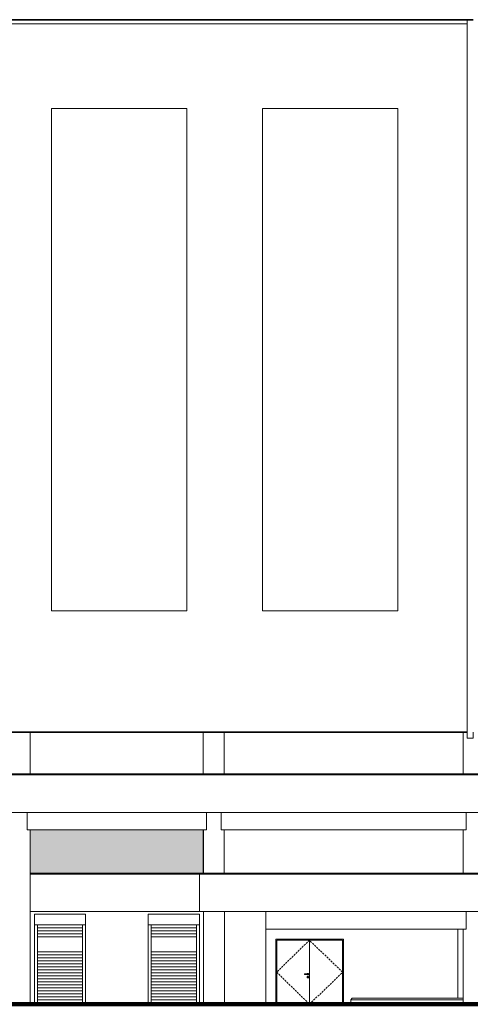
# Model space of a CAD drawing. Header units: millimetres. Extents: x 98865 to 469195, y -12752 to 43452.
# Tile 6 of 98: x 150472 to 165457, y -9900 to 22830. Entities that reach past the tile are written whole.
import ezdxf

# ---------------------------------------------------------------- set-up
doc = ezdxf.new("R2010")
doc.units = ezdxf.units.MM
doc.header["$LTSCALE"] = 0.05
doc.linetypes.add('DASHED', pattern=[19.05, 12.7, -6.35])
doc.layers.get('0').update_dxf_attribs({"lineweight": 0})
doc.layers.add('013 Door & Window', color=7, linetype='Continuous', lineweight=9)

msp = doc.modelspace()

# ---------------------------------------------------------------- hatches: boundary and pattern name
at = {"lineweight": 0}
msp.add_hatch(color=251, dxfattribs=at).paths.add_polyline_path([(156582.5, -4099.9), (150829.9, -4099.9), (150829.9, -5540), (156582.5, -5540)])

# ---------------------------------------------------------------- linework, layer by layer
at = {"lineweight": 35}
msp.add_line((165556.7, 22829.9), (126356.3, 22829.9), dxfattribs=at)
at = {"lineweight": 0}
for p, q in [((126356.3, 22689.4), (165356.7, 22689.4)), ((150821.8, -849.7), (150821.8, -2239.9)), ((156574.3, -849.7), (156574.3, -2239.9)), ((157274.3, -849.7), (157274.3, -2239.9)), ((165214.3, -849.7), (165214.3, -2239.9)), ((158661.3, -6820), (158661.3, -9899.8)), ((158987.2, -7739.8), (158987.2, -9899.8)), ((158987.2, -7739.8), (161236.6, -7739.8)), ((159017.4, -7769.8), (159017.4, -9899.8)), ((159017.4, -7769.8), (161206.6, -7769.8)), ((160107.4, -7769.8), (160107.4, -9899.8)), ((161206.6, -7769.8), (161206.6, -9899.8)), ((161236.6, -7739.8), (161236.6, -9899.8)), ((161479.8, -9748.1), (161529.6, -9699.8)), ((161479.8, -9748.1), (165214.2, -9748.1)), ((161479.8, -9896.8), (161479.8, -9748.1)), ((161529.6, -9699.8), (165214.2, -9699.8))]:
    msp.add_line(p, q, dxfattribs=at)
at = {"color": 7, "lineweight": 0}
for p, q in [((150716.7, -4099.8), (156679.4, -4099.8)), ((150716.7, -4099.9), (151855.4, -4099.9)), ((150821.8, -4099.8), (150821.8, -5540)), ((150821.8, -4099.8), (150821.8, -9899.9)), ((150821.8, -4099.9), (150821.8, -5540)), ((156574.3, -4099.8), (156574.3, -5540)), ((156582.5, -4099.9), (156582.5, -5540)), ((157169.2, -4099.8), (165319.3, -4099.8)), ((157274.3, -4099.8), (157274.3, -5540)), ((165214.2, -4099.8), (165214.2, -5540)), ((165214.2, -4099.8), (165214.2, -5540)), ((156447.9, -6820), (156447.9, -5540)), ((156582.5, -6820), (156582.5, -9899.9)), ((157282.5, -6820), (157282.5, -9899.9)), ((158661.3, -7399.8), (165319.3, -7399.8)), ((165041.2, -7399.8), (165041.2, -9699.8)), ((165214.2, -7399.8), (165214.2, -9899.8))]:
    msp.add_line(p, q, dxfattribs=at)
at = {"lineweight": 100}
msp.add_line((124014.4, -9899.9), (467117.4, -9899.9), dxfattribs=at)
at = {"lineweight": 35}
for points in [[(165356.7, -849.9), (126356.3, -849.9), (126356.3, 22829.9)], [(126356.3, -849.9), (165356.7, -849.9)]]:
    msp.add_lwpolyline(points, dxfattribs=at)
for points in [[(165356.7, 22829.9), (165356.7, -849.9)], [(165356.7, -849.9), (165356.7, -1049.9), (165556.7, -1049.9), (165556.7, -849.9)]]:
    msp.add_lwpolyline(points)
at = {"lineweight": 0}
for points in [[(151526.8, 3175.3), (156026.8, 3175.3), (156026.8, 19880), (151526.8, 19880)], [(158541.3, 19880), (163041.6, 19880), (163041.6, 3175.3), (158541.3, 3175.3)]]:
    msp.add_lwpolyline(points, close=True, dxfattribs=at)
at = {"color": 7, "lineweight": 0}
for points in [[(150821.8, -849.9), (150821.8, -2239.9)], [(126573.3, -2239.9), (436414.4, -2239.9)], [(126573.3, -2269.9), (436414.4, -2269.9)], [(126623.3, -3519.9), (436364.4, -3519.9)], [(150716.7, -4099.9), (150716.7, -3519.9)], [(150716.7, -4099.8), (150716.7, -3519.9)], [(156679.4, -4099.8), (156679.4, -3519.9)], [(157169.2, -4099.8), (157169.2, -3519.9)], [(165319.3, -4099.8), (165319.3, -3519.9)], [(165319.3, -4099.8), (165319.3, -3519.9)], [(156447.9, -5540), (436414.4, -5540)], [(156447.9, -5570), (436414.4, -5570)], [(156447.9, -6820), (436364.4, -6820)], [(165319.3, -7399.8), (165319.3, -6820)], [(165319.3, -7399.8), (165319.3, -6820)]]:
    msp.add_lwpolyline(points, dxfattribs=at)
at = {"color": 253, "lineweight": 0}
for points in [[(150821.8, -5540), (156447.9, -5540)], [(150829.9, -5570), (156447.9, -5570)], [(150829.9, -6820), (156447.9, -6820)]]:
    msp.add_lwpolyline(points, dxfattribs=at)
at = {"color": 8, "linetype": 'DASHED', "lineweight": 0, "ltscale": 100}
msp.add_lwpolyline([(160107.4, -7769.8), (159017.4, -8834.8), (160107.4, -9899.8), (161206.6, -8834.8)], close=True, dxfattribs=at)
at = {"layer": '013 Door & Window', "color": 8}
for p, q in [((152664.8, -6899.9, -11646.3), (150964.7, -6899.9, -11646.3)), ((150964.7, -6899.9, -11646.3), (150964.7, -9899.9, 9.7)), ((152664.8, -6899.9, -11646.3), (152664.8, -9899.9, 9.7)), ((156447.9, -6899.9, -11646.3), (154748, -6899.9, -11646.3)), ((154748, -6899.9, -11646.3), (154748, -9899.9, 9.7)), ((156447.9, -6899.9, -11646.3), (156447.9, -9899.9, 9.7)), ((152664.8, -7253.9, -10270.9), (150964.7, -7253.9, -10270.9)), ((151064.7, -7253.9, -10270.9), (151064.7, -9899.9, 9.7)), ((152564.8, -7353.9, -10270.9), (151064.7, -7353.9, -10270.9)), ((152564.8, -7453.9, -10270.9), (151064.7, -7453.9, -10270.9)), ((152564.8, -7253.9, -10270.9), (152564.8, -9899.9, 9.7)), ((156447.9, -7253.9, -10270.9), (154748, -7253.9, -10270.9)), ((154848, -7253.9, -10270.9), (154848, -9899.9, 9.7)), ((156347.9, -7353.9, -10270.9), (154848, -7353.9, -10270.9)), ((156347.9, -7453.9, -10270.9), (154848, -7453.9, -10270.9)), ((156347.9, -7253.9, -10270.9), (156347.9, -9899.9, 9.7)), ((152564.8, -7553.9, -10270.9), (151064.7, -7553.9, -10270.9)), ((152564.8, -7653.9, -10270.9), (151064.7, -7653.9, -10270.9)), ((156347.9, -7553.9, -10270.9), (154848, -7553.9, -10270.9)), ((156347.9, -7653.9, -10270.9), (154848, -7653.9, -10270.9)), ((152564.8, -8153.9, -10270.9), (151064.7, -8153.9, -10270.9)), ((152564.8, -8153.9, -10270.9), (151064.7, -8153.9, -10270.9)), ((156347.9, -8153.9, -10270.9), (154848, -8153.9, -10270.9)), ((156347.9, -8153.9, -10270.9), (154848, -8153.9, -10270.9)), ((152564.8, -8253.9, -10270.9), (151064.7, -8253.9, -10270.9)), ((152564.8, -8353.9, -10270.9), (151064.7, -8353.9, -10270.9)), ((152564.8, -8453.9, -10270.9), (151064.7, -8453.9, -10270.9)), ((156347.9, -8253.9, -10270.9), (154848, -8253.9, -10270.9)), ((156347.9, -8353.9, -10270.9), (154848, -8353.9, -10270.9)), ((156347.9, -8453.9, -10270.9), (154848, -8453.9, -10270.9)), ((152564.8, -8553.9, -10270.9), (151064.7, -8553.9, -10270.9)), ((152564.8, -8553.9, -10270.9), (151064.7, -8553.9, -10270.9)), ((152564.8, -8653.9, -10270.9), (151064.7, -8653.9, -10270.9)), ((152564.8, -8753.9, -10270.9), (151064.7, -8753.9, -10270.9)), ((156347.9, -8553.9, -10270.9), (154848, -8553.9, -10270.9)), ((156347.9, -8553.9, -10270.9), (154848, -8553.9, -10270.9)), ((156347.9, -8653.9, -10270.9), (154848, -8653.9, -10270.9)), ((156347.9, -8753.9, -10270.9), (154848, -8753.9, -10270.9)), ((152564.8, -8853.9, -10270.9), (151064.7, -8853.9, -10270.9)), ((152564.8, -8953.9, -10270.9), (151064.7, -8953.9, -10270.9)), ((152564.8, -8953.9, -10270.9), (151064.7, -8953.9, -10270.9)), ((152564.8, -9053.9, -10270.9), (151064.7, -9053.9, -10270.9)), ((152564.8, -9153.9, -10270.9), (151064.7, -9153.9, -10270.9)), ((156347.9, -8853.9, -10270.9), (154848, -8853.9, -10270.9)), ((156347.9, -8953.9, -10270.9), (154848, -8953.9, -10270.9)), ((156347.9, -8953.9, -10270.9), (154848, -8953.9, -10270.9)), ((156347.9, -9053.9, -10270.9), (154848, -9053.9, -10270.9)), ((156347.9, -9153.9, -10270.9), (154848, -9153.9, -10270.9)), ((152564.8, -9253.9, -10270.9), (151064.7, -9253.9, -10270.9)), ((152564.8, -9353.9, -10270.9), (151064.7, -9353.9, -10270.9)), ((152564.8, -9353.9, -10270.9), (151064.7, -9353.9, -10270.9)), ((152564.8, -9453.9, -10270.9), (151064.7, -9453.9, -10270.9)), ((156347.9, -9253.9, -10270.9), (154848, -9253.9, -10270.9)), ((156347.9, -9353.9, -10270.9), (154848, -9353.9, -10270.9)), ((156347.9, -9353.9, -10270.9), (154848, -9353.9, -10270.9)), ((156347.9, -9453.9, -10270.9), (154848, -9453.9, -10270.9)), ((152564.8, -9553.9, -10270.9), (151064.7, -9553.9, -10270.9)), ((152564.8, -9653.9, -10270.9), (151064.7, -9653.9, -10270.9)), ((152564.8, -9753.9, -10270.9), (151064.7, -9753.9, -10270.9)), ((156347.9, -9553.9, -10270.9), (154848, -9553.9, -10270.9)), ((156347.9, -9653.9, -10270.9), (154848, -9653.9, -10270.9)), ((156347.9, -9753.9, -10270.9), (154848, -9753.9, -10270.9))]:
    msp.add_line(p, q, dxfattribs=at)
at = {"layer": '013 Door & Window', "color": 7, "lineweight": 0}
for p, q in [((159938, -8896.4, -950.9), (159937.4, -8899.8, -950.9)), ((159937.4, -8899.8, -950.9), (159938, -8903.3, -950.9)), ((159939.7, -8893.4, -950.9), (159938, -8896.4, -950.9)), ((159938, -8903.3, -950.9), (159939.7, -8906.3, -950.9)), ((159942.4, -8891.2, -950.9), (159939.7, -8893.4, -950.9)), ((159939.7, -8906.3, -950.9), (159942.4, -8908.5, -950.9)), ((159940.5, -8899.8, -950.9), (159941, -8896.4, -950.9)), ((159941, -8896.4, -950.9), (159940.5, -8899.8, -950.9)), ((159941, -8903.3, -950.9), (159940.5, -8899.8, -950.9)), ((159940.5, -8899.8, -950.9), (159941, -8903.3, -950.9)), ((159941, -8896.4, -950.9), (159942.5, -8893.4, -950.9)), ((159942.5, -8893.4, -950.9), (159941, -8896.4, -950.9)), ((159942.5, -8906.3, -950.9), (159941, -8903.3, -950.9)), ((159941, -8903.3, -950.9), (159942.5, -8906.3, -950.9)), ((159945.7, -8890, -950.9), (159942.4, -8891.2, -950.9)), ((159942.4, -8908.5, -950.9), (159945.7, -8909.7, -950.9)), ((159942.5, -8893.4, -950.9), (159944.9, -8891.2, -950.9)), ((159944.9, -8891.2, -950.9), (159942.5, -8893.4, -950.9)), ((159944.9, -8908.5, -950.9), (159942.5, -8906.3, -950.9)), ((159942.5, -8906.3, -950.9), (159944.9, -8908.5, -950.9)), ((159944.9, -8891.2, -950.9), (159947.9, -8890, -950.9)), ((159947.9, -8890, -950.9), (159944.9, -8891.2, -950.9)), ((159947.9, -8909.7, -950.9), (159944.9, -8908.5, -950.9)), ((159944.9, -8908.5, -950.9), (159947.9, -8909.7, -950.9)), ((159947.9, -8890, -950.9), (159945.7, -8890, -950.9)), ((159945.7, -8909.7, -950.9), (159947.9, -8909.7, -950.9)), ((159954, -8890, -950.9), (159947.9, -8890, -950.9)), ((159947.9, -8909.7, -950.9), (159954, -8909.7, -950.9)), ((159949.7, -8899.8, -950.9), (159950, -8896.4, -950.9)), ((159950, -8896.4, -950.9), (159949.7, -8899.8, -950.9)), ((159950, -8903.3, -950.9), (159949.7, -8899.8, -950.9)), ((159949.7, -8899.8, -950.9), (159950, -8903.3, -950.9)), ((159950, -8896.4, -950.9), (159950.9, -8893.4, -950.9)), ((159950.9, -8893.4, -950.9), (159950, -8896.4, -950.9)), ((159950.9, -8906.3, -950.9), (159950, -8903.3, -950.9)), ((159950, -8903.3, -950.9), (159950.9, -8906.3, -950.9)), ((159950.9, -8893.4, -950.9), (159952.3, -8891.2, -950.9)), ((159952.3, -8891.2, -950.9), (159950.9, -8893.4, -950.9)), ((159952.3, -8908.5, -950.9), (159950.9, -8906.3, -950.9)), ((159950.9, -8906.3, -950.9), (159952.3, -8908.5, -950.9)), ((159952.3, -8891.2, -950.9), (159954, -8890, -950.9)), ((159954, -8890, -950.9), (159952.3, -8891.2, -950.9)), ((159954, -8909.7, -950.9), (159952.3, -8908.5, -950.9)), ((159952.3, -8908.5, -950.9), (159954, -8909.7, -950.9)), ((159962.2, -8890, -950.9), (159954, -8890, -950.9)), ((159954, -8909.7, -950.9), (159962.2, -8909.7, -950.9)), ((159961.1, -8899.8, -950.9), (159961.2, -8896.4, -950.9)), ((159961.2, -8896.4, -950.9), (159961.1, -8899.8, -950.9)), ((159961.2, -8903.3, -950.9), (159961.1, -8899.8, -950.9)), ((159961.1, -8899.8, -950.9), (159961.2, -8903.3, -950.9)), ((159961.2, -8896.4, -950.9), (159961.4, -8893.4, -950.9)), ((159961.4, -8893.4, -950.9), (159961.2, -8896.4, -950.9)), ((159961.4, -8906.3, -950.9), (159961.2, -8903.3, -950.9)), ((159961.2, -8903.3, -950.9), (159961.4, -8906.3, -950.9)), ((159961.4, -8893.4, -950.9), (159961.7, -8891.2, -950.9)), ((159961.7, -8891.2, -950.9), (159961.4, -8893.4, -950.9)), ((159961.7, -8908.5, -950.9), (159961.4, -8906.3, -950.9)), ((159961.4, -8906.3, -950.9), (159961.7, -8908.5, -950.9)), ((159961.7, -8891.2, -950.9), (159962.2, -8890, -950.9)), ((159962.2, -8890, -950.9), (159961.7, -8891.2, -950.9)), ((159962.2, -8909.7, -950.9), (159961.7, -8908.5, -950.9)), ((159961.7, -8908.5, -950.9), (159962.2, -8909.7, -950.9)), ((160042.6, -8890, -950.9), (159962.2, -8890, -950.9)), ((159962.2, -8909.7, -950.9), (160042.6, -8909.7, -950.9)), ((160034, -8986.3, -950.9), (160030.8, -8995.2, -950.9)), ((160030.9, -8995.2, -950.9), (160030.8, -8995.2, -950.9)), ((160030.8, -8995.2, -950.9), (160030.8, -9004.5, -950.9)), ((160030.8, -8995.2, -950.9), (160030.9, -8995.2, -950.9)), ((160030.9, -9004.5, -950.9), (160030.8, -9004.5, -950.9)), ((160030.8, -9004.5, -950.9), (160034, -9013.3, -950.9)), ((160030.8, -9004.5, -950.9), (160030.9, -9004.5, -950.9)), ((160030.9, -8995.2, -950.9), (160034.1, -8986.4, -950.9)), ((160034.1, -8986.4, -950.9), (160030.9, -8995.2, -950.9)), ((160030.9, -9004.5, -950.9), (160030.9, -8995.2, -950.9)), ((160030.9, -8995.2, -950.9), (160030.9, -9004.5, -950.9)), ((160034.1, -9013.3, -950.9), (160030.9, -9004.5, -950.9)), ((160030.9, -9004.5, -950.9), (160034.1, -9013.3, -950.9)), ((160034, -8886.3, -950.9), (160032.7, -8890, -950.9)), ((160032.7, -8890, -950.9), (160059.1, -8890, -950.9)), ((160059.1, -8909.7, -950.9), (160032.7, -8909.7, -950.9)), ((160032.7, -8909.7, -950.9), (160034, -8913.3, -950.9)), ((160040.1, -8879.2, -950.9), (160034, -8886.3, -950.9)), ((160034, -8913.3, -950.9), (160040.1, -8920.5, -950.9)), ((160040.1, -8979.2, -950.9), (160034, -8986.3, -950.9)), ((160034.1, -8986.4, -950.9), (160034, -8986.3, -950.9)), ((160034, -8986.3, -950.9), (160034.1, -8986.4, -950.9)), ((160034, -9013.3, -950.9), (160034.1, -9013.3, -950.9)), ((160034.1, -9013.3, -950.9), (160034, -9013.3, -950.9)), ((160034, -9013.3, -950.9), (160040.1, -9020.5, -950.9)), ((160034.1, -8986.4, -950.9), (160040.1, -8979.2, -950.9)), ((160040.1, -8979.2, -950.9), (160034.1, -8986.4, -950.9)), ((160034.1, -9013.3, -950.9), (160040.1, -9020.4, -950.9)), ((160040.1, -9020.4, -950.9), (160034.1, -9013.3, -950.9)), ((160048.2, -8874.5, -950.9), (160040.1, -8879.2, -950.9)), ((160040.1, -8920.5, -950.9), (160048.2, -8925.2, -950.9)), ((160048.2, -8974.5, -950.9), (160040.1, -8979.2, -950.9)), ((160040.1, -8979.2, -950.9), (160048.2, -8974.6, -950.9)), ((160048.2, -8974.6, -950.9), (160040.1, -8979.2, -950.9)), ((160040.1, -8979.2, -950.9), (160040.1, -8979.2, -950.9)), ((160040.1, -8979.2, -950.9), (160040.1, -8979.2, -950.9)), ((160040.1, -9020.4, -950.9), (160048.2, -9025.1, -950.9)), ((160048.2, -9025.1, -950.9), (160040.1, -9020.4, -950.9)), ((160040.1, -9020.4, -950.9), (160040.1, -9020.5, -950.9)), ((160040.1, -9020.5, -950.9), (160040.1, -9020.4, -950.9)), ((160040.1, -9020.5, -950.9), (160048.2, -9025.2, -950.9)), ((160050.8, -8890, -950.9), (160042.6, -8890, -950.9)), ((160042.6, -8890, -950.9), (160043.1, -8891.2, -950.9)), ((160043.1, -8891.2, -950.9), (160042.6, -8890, -950.9)), ((160043.1, -8908.5, -950.9), (160042.6, -8909.7, -950.9)), ((160042.6, -8909.7, -950.9), (160043.1, -8908.5, -950.9)), ((160042.6, -8909.7, -950.9), (160050.8, -8909.7, -950.9)), ((160043.1, -8891.2, -950.9), (160043.4, -8893.4, -950.9)), ((160043.4, -8893.4, -950.9), (160043.1, -8891.2, -950.9)), ((160043.4, -8906.3, -950.9), (160043.1, -8908.5, -950.9)), ((160043.1, -8908.5, -950.9), (160043.4, -8906.3, -950.9)), ((160043.4, -8893.4, -950.9), (160043.6, -8896.4, -950.9)), ((160043.6, -8896.4, -950.9), (160043.4, -8893.4, -950.9)), ((160043.6, -8903.3, -950.9), (160043.4, -8906.3, -950.9)), ((160043.4, -8906.3, -950.9), (160043.6, -8903.3, -950.9)), ((160043.6, -8896.4, -950.9), (160043.7, -8899.8, -950.9)), ((160043.7, -8899.8, -950.9), (160043.6, -8896.4, -950.9)), ((160043.7, -8899.8, -950.9), (160043.6, -8903.3, -950.9)), ((160043.6, -8903.3, -950.9), (160043.7, -8899.8, -950.9)), ((160057.4, -8872.8, -950.9), (160048.2, -8874.5, -950.9)), ((160048.2, -8925.2, -950.9), (160057.4, -8926.8, -950.9)), ((160057.4, -8972.8, -950.9), (160048.2, -8974.5, -950.9)), ((160048.2, -8974.6, -950.9), (160057.4, -8972.9, -950.9)), ((160057.4, -8972.9, -950.9), (160048.2, -8974.6, -950.9)), ((160048.2, -8974.5, -950.9), (160048.2, -8974.6, -950.9)), ((160048.2, -8974.6, -950.9), (160048.2, -8974.5, -950.9)), ((160057.4, -9026.7, -950.9), (160048.2, -9025.1, -950.9)), ((160048.2, -9025.1, -950.9), (160048.2, -9025.2, -950.9)), ((160048.2, -9025.1, -950.9), (160057.4, -9026.7, -950.9)), ((160048.2, -9025.2, -950.9), (160048.2, -9025.1, -950.9)), ((160048.2, -9025.2, -950.9), (160057.4, -9026.8, -950.9)), ((160050, -8991, -950.9), (160050.1, -8988.4, -950.9)), ((160050.1, -8988.4, -950.9), (160050, -8991, -950.9)), ((160050, -8991.1, -950.9), (160050, -8991, -950.9)), ((160050, -8991, -950.9), (160050.8, -8993.4, -950.9)), ((160050.8, -8993.4, -950.9), (160050, -8991.1, -950.9)), ((160050.1, -8988.4, -950.9), (160051, -8986.1, -950.9)), ((160051, -8986.1, -950.9), (160050.1, -8988.4, -950.9)), ((160057, -8890, -950.9), (160050.8, -8890, -950.9)), ((160050.8, -8890, -950.9), (160052.5, -8891.2, -950.9)), ((160052.5, -8891.2, -950.9), (160050.8, -8890, -950.9)), ((160052.5, -8908.5, -950.9), (160050.8, -8909.7, -950.9)), ((160050.8, -8909.7, -950.9), (160052.5, -8908.5, -950.9)), ((160050.8, -8909.7, -950.9), (160057, -8909.7, -950.9)), ((160052.4, -8995.4, -950.9), (160050.8, -8993.4, -950.9)), ((160050.8, -8993.4, -950.9), (160052.4, -8995.4, -950.9)), ((160052.7, -8984.1, -950.9), (160051, -8986.1, -950.9)), ((160051, -8986.1, -950.9), (160052, -8984.9, -950.9)), ((160052, -8984.9, -950.9), (160052.7, -8984.1, -950.9)), ((160052.4, -8997, -950.9), (160052.4, -8995.4, -950.9)), ((160052.4, -8995.4, -950.9), (160052.4, -9012.3, -950.9)), ((160052.4, -8999, -950.9), (160052.4, -8997, -950.9)), ((160052.4, -9000.7, -950.9), (160052.4, -8999, -950.9)), ((160052.4, -9002.7, -950.9), (160052.4, -9000.7, -950.9)), ((160052.4, -9005.8, -950.9), (160052.4, -9002.7, -950.9)), ((160052.4, -9012.3, -950.9), (160052.4, -9005.8, -950.9)), ((160052.6, -9013.2, -950.9), (160052.4, -9012.3, -950.9)), ((160052.4, -9012.3, -950.9), (160052.7, -9014, -950.9)), ((160052.5, -8891.2, -950.9), (160053.9, -8893.4, -950.9)), ((160053.9, -8893.4, -950.9), (160052.5, -8891.2, -950.9)), ((160053.9, -8906.3, -950.9), (160052.5, -8908.5, -950.9)), ((160052.5, -8908.5, -950.9), (160053.9, -8906.3, -950.9)), ((160052.7, -9014, -950.9), (160052.6, -9013.2, -950.9)), ((160052.7, -8984.1, -950.9), (160054.9, -8982.9, -950.9)), ((160054.9, -8982.9, -950.9), (160052.7, -8984.1, -950.9)), ((160053.6, -9015.6, -950.9), (160052.7, -9014, -950.9)), ((160052.7, -9014, -950.9), (160053.6, -9015.6, -950.9)), ((160054.9, -9016.7, -950.9), (160053.6, -9015.6, -950.9)), ((160053.6, -9015.6, -950.9), (160054.9, -9016.7, -950.9)), ((160053.9, -8893.4, -950.9), (160054.8, -8896.4, -950.9)), ((160054.8, -8896.4, -950.9), (160053.9, -8893.4, -950.9)), ((160054.8, -8903.3, -950.9), (160053.9, -8906.3, -950.9)), ((160053.9, -8906.3, -950.9), (160054.8, -8903.3, -950.9)), ((160054.8, -8896.4, -950.9), (160055.1, -8899.8, -950.9)), ((160055.1, -8899.8, -950.9), (160054.8, -8896.4, -950.9)), ((160055.1, -8899.8, -950.9), (160054.8, -8903.3, -950.9)), ((160054.8, -8903.3, -950.9), (160055.1, -8899.8, -950.9)), ((160054.9, -8982.9, -950.9), (160057.4, -8982.4, -950.9)), ((160057.4, -8982.4, -950.9), (160054.9, -8982.9, -950.9)), ((160056.5, -9017.3, -950.9), (160054.9, -9016.7, -950.9)), ((160054.9, -9016.7, -950.9), (160056.5, -9017.3, -950.9)), ((160057.4, -9017.3, -950.9), (160056.5, -9017.3, -950.9)), ((160056.5, -9017.3, -950.9), (160058.3, -9017.3, -950.9)), ((160059.1, -8890, -950.9), (160057, -8890, -950.9)), ((160057, -8890, -950.9), (160059.9, -8891.2, -950.9)), ((160059.9, -8891.2, -950.9), (160057, -8890, -950.9)), ((160059.9, -8908.5, -950.9), (160057, -8909.7, -950.9)), ((160057, -8909.7, -950.9), (160059.9, -8908.5, -950.9)), ((160057, -8909.7, -950.9), (160059.1, -8909.7, -950.9)), ((160066.6, -8874.5, -950.9), (160057.4, -8872.8, -950.9)), ((160057.4, -8926.8, -950.9), (160066.6, -8925.2, -950.9)), ((160057.4, -8972.9, -950.9), (160057.4, -8972.8, -950.9)), ((160057.4, -8972.8, -950.9), (160057.4, -8972.9, -950.9)), ((160066.6, -8974.5, -950.9), (160057.4, -8972.8, -950.9)), ((160066.6, -8974.6, -950.9), (160057.4, -8972.9, -950.9)), ((160057.4, -8972.9, -950.9), (160066.6, -8974.6, -950.9)), ((160057.4, -8982.4, -950.9), (160059.9, -8982.9, -950.9)), ((160059.9, -8982.9, -950.9), (160057.4, -8982.4, -950.9)), ((160058.3, -9017.3, -950.9), (160057.4, -9017.3, -950.9)), ((160066.6, -9025.1, -950.9), (160057.4, -9026.7, -950.9)), ((160057.4, -9026.7, -950.9), (160066.6, -9025.1, -950.9)), ((160057.4, -9026.8, -950.9), (160066.6, -9025.2, -950.9)), ((160057.4, -9026.7, -950.9), (160057.4, -9026.8, -950.9)), ((160057.4, -9026.8, -950.9), (160057.4, -9026.7, -950.9)), ((160059.9, -9016.7, -950.9), (160058.3, -9017.3, -950.9)), ((160058.3, -9017.3, -950.9), (160059.9, -9016.7, -950.9)), ((160059.1, -8890, -950.9), (160062.4, -8891.2, -950.9)), ((160062.4, -8891.2, -950.9), (160059.1, -8890, -950.9)), ((160062.4, -8908.5, -950.9), (160059.1, -8909.7, -950.9)), ((160059.1, -8909.7, -950.9), (160062.4, -8908.5, -950.9)), ((160059.9, -8891.2, -950.9), (160062.3, -8893.4, -950.9)), ((160062.3, -8893.4, -950.9), (160059.9, -8891.2, -950.9)), ((160062.3, -8906.3, -950.9), (160059.9, -8908.5, -950.9)), ((160059.9, -8908.5, -950.9), (160062.3, -8906.3, -950.9)), ((160059.9, -8982.9, -950.9), (160062.2, -8984.1, -950.9)), ((160062.2, -8984.1, -950.9), (160059.9, -8982.9, -950.9)), ((160061.2, -9015.6, -950.9), (160059.9, -9016.7, -950.9)), ((160059.9, -9016.7, -950.9), (160061.2, -9015.6, -950.9)), ((160062.1, -9014, -950.9), (160061.2, -9015.6, -950.9)), ((160061.2, -9015.6, -950.9), (160062.1, -9014, -950.9)), ((160062.1, -9014, -950.9), (160062.4, -9012.3, -950.9)), ((160062.3, -9013.2, -950.9), (160062.1, -9014, -950.9)), ((160062.2, -8984.1, -950.9), (160062.8, -8984.9, -950.9)), ((160062.8, -8984.9, -950.9), (160062.2, -8984.1, -950.9)), ((160062.3, -8893.4, -950.9), (160063.8, -8896.4, -950.9)), ((160063.8, -8896.4, -950.9), (160062.3, -8893.4, -950.9)), ((160063.8, -8903.3, -950.9), (160062.3, -8906.3, -950.9)), ((160062.3, -8906.3, -950.9), (160063.8, -8903.3, -950.9)), ((160062.4, -9012.3, -950.9), (160062.3, -9013.2, -950.9)), ((160062.4, -8891.2, -950.9), (160065.1, -8893.4, -950.9)), ((160065.1, -8893.4, -950.9), (160062.4, -8891.2, -950.9)), ((160065.1, -8906.3, -950.9), (160062.4, -8908.5, -950.9)), ((160062.4, -8908.5, -950.9), (160065.1, -8906.3, -950.9)), ((160064, -8993.4, -950.9), (160062.4, -8995.4, -950.9)), ((160062.4, -8995.4, -950.9), (160064, -8993.4, -950.9)), ((160062.4, -8995.4, -950.9), (160062.4, -8997, -950.9)), ((160062.4, -9012.3, -950.9), (160062.4, -8995.4, -950.9)), ((160062.4, -8997, -950.9), (160062.4, -8999, -950.9)), ((160062.4, -8999, -950.9), (160062.4, -9000.7, -950.9)), ((160062.4, -9000.7, -950.9), (160062.4, -9002.7, -950.9)), ((160062.4, -9002.7, -950.9), (160062.4, -9005.8, -950.9)), ((160062.4, -9005.8, -950.9), (160062.4, -9012.3, -950.9)), ((160062.8, -8984.9, -950.9), (160063.8, -8986.1, -950.9)), ((160063.8, -8986.1, -950.9), (160062.8, -8984.9, -950.9)), ((160063.8, -8896.4, -950.9), (160064.4, -8899.8, -950.9)), ((160064.4, -8899.8, -950.9), (160063.8, -8896.4, -950.9)), ((160064.4, -8899.8, -950.9), (160063.8, -8903.3, -950.9)), ((160063.8, -8903.3, -950.9), (160064.4, -8899.8, -950.9)), ((160063.8, -8986.1, -950.9), (160064.7, -8988.4, -950.9)), ((160064.7, -8988.4, -950.9), (160063.8, -8986.1, -950.9)), ((160064.8, -8991.1, -950.9), (160064, -8993.4, -950.9)), ((160064, -8993.4, -950.9), (160064.8, -8991.1, -950.9)), ((160064.7, -8988.4, -950.9), (160064.8, -8991, -950.9)), ((160064.8, -8991, -950.9), (160064.7, -8988.4, -950.9)), ((160064.8, -8991, -950.9), (160064.8, -8991.1, -950.9)), ((160064.8, -8991.1, -950.9), (160064.8, -8991, -950.9)), ((160065.1, -8893.4, -950.9), (160066.8, -8896.4, -950.9)), ((160066.8, -8896.4, -950.9), (160065.1, -8893.4, -950.9)), ((160066.8, -8903.3, -950.9), (160065.1, -8906.3, -950.9)), ((160065.1, -8906.3, -950.9), (160066.8, -8903.3, -950.9)), ((160074.8, -8879.2, -950.9), (160066.6, -8874.5, -950.9)), ((160066.6, -8925.2, -950.9), (160074.8, -8920.5, -950.9)), ((160066.6, -8974.5, -950.9), (160066.6, -8974.6, -950.9)), ((160074.8, -8979.2, -950.9), (160066.6, -8974.5, -950.9)), ((160066.6, -8974.6, -950.9), (160066.6, -8974.5, -950.9)), ((160066.6, -8974.6, -950.9), (160074.7, -8979.2, -950.9)), ((160074.7, -8979.2, -950.9), (160066.6, -8974.6, -950.9)), ((160074.7, -9020.4, -950.9), (160066.6, -9025.1, -950.9)), ((160066.6, -9025.1, -950.9), (160074.7, -9020.4, -950.9)), ((160066.6, -9025.2, -950.9), (160074.8, -9020.5, -950.9)), ((160066.6, -9025.1, -950.9), (160066.6, -9025.2, -950.9)), ((160066.6, -9025.2, -950.9), (160066.6, -9025.1, -950.9)), ((160066.8, -8896.4, -950.9), (160067.4, -8899.8, -950.9)), ((160067.4, -8899.8, -950.9), (160066.8, -8896.4, -950.9)), ((160067.4, -8899.8, -950.9), (160066.8, -8903.3, -950.9)), ((160066.8, -8903.3, -950.9), (160067.4, -8899.8, -950.9)), ((160074.8, -8979.2, -950.9), (160074.7, -8979.2, -950.9)), ((160074.7, -8979.2, -950.9), (160080.7, -8986.4, -950.9)), ((160074.7, -8979.2, -950.9), (160074.8, -8979.2, -950.9)), ((160080.7, -8986.4, -950.9), (160074.7, -8979.2, -950.9)), ((160080.7, -9013.3, -950.9), (160074.7, -9020.4, -950.9)), ((160074.7, -9020.4, -950.9), (160080.7, -9013.3, -950.9)), ((160074.7, -9020.4, -950.9), (160074.8, -9020.5, -950.9)), ((160074.8, -9020.5, -950.9), (160074.7, -9020.4, -950.9)), ((160080.8, -8886.3, -950.9), (160074.8, -8879.2, -950.9)), ((160074.8, -8920.5, -950.9), (160080.8, -8913.3, -950.9)), ((160080.8, -8986.3, -950.9), (160074.8, -8979.2, -950.9)), ((160074.8, -9020.5, -950.9), (160080.8, -9013.3, -950.9)), ((160080.8, -8986.3, -950.9), (160080.7, -8986.4, -950.9)), ((160080.7, -8986.4, -950.9), (160080.8, -8986.3, -950.9)), ((160080.7, -8986.4, -950.9), (160083.9, -8995.2, -950.9)), ((160083.9, -8995.2, -950.9), (160080.7, -8986.4, -950.9)), ((160083.9, -9004.5, -950.9), (160080.7, -9013.3, -950.9)), ((160080.7, -9013.3, -950.9), (160083.9, -9004.5, -950.9)), ((160080.7, -9013.3, -950.9), (160080.8, -9013.3, -950.9)), ((160080.8, -9013.3, -950.9), (160080.7, -9013.3, -950.9)), ((160084, -8895.2, -950.9), (160080.8, -8886.3, -950.9)), ((160080.8, -8913.3, -950.9), (160084, -8904.5, -950.9)), ((160084, -8995.2, -950.9), (160080.8, -8986.3, -950.9)), ((160080.8, -9013.3, -950.9), (160084, -9004.5, -950.9)), ((160083.9, -8995.2, -950.9), (160084, -8995.2, -950.9)), ((160084, -8995.2, -950.9), (160083.9, -8995.2, -950.9)), ((160083.9, -8995.2, -950.9), (160083.9, -9004.5, -950.9)), ((160083.9, -9004.5, -950.9), (160083.9, -8995.2, -950.9)), ((160083.9, -9004.5, -950.9), (160084, -9004.5, -950.9)), ((160084, -9004.5, -950.9), (160083.9, -9004.5, -950.9)), ((160084, -8904.5, -950.9), (160084, -8895.2, -950.9)), ((160084, -9004.5, -950.9), (160084, -8995.2, -950.9))]:
    msp.add_line(p, q, dxfattribs=at)
at = {"layer": '013 Door & Window', "color": 7, "linetype": 'Continuous', "lineweight": 0}
for p, q in [((159938, -8896.4, -950.9), (159937.4, -8899.8, -950.9)), ((159937.4, -8899.8, -950.9), (159938, -8903.3, -950.9)), ((159939.7, -8893.4, -950.9), (159938, -8896.4, -950.9)), ((159938, -8903.3, -950.9), (159939.7, -8906.3, -950.9)), ((159942.4, -8891.2, -950.9), (159939.7, -8893.4, -950.9)), ((159939.7, -8906.3, -950.9), (159942.4, -8908.5, -950.9)), ((159941, -8896.4, -950.9), (159940.5, -8899.8, -950.9)), ((159940.5, -8899.8, -950.9), (159941, -8903.3, -950.9)), ((159942.5, -8893.4, -950.9), (159941, -8896.4, -950.9)), ((159941, -8903.3, -950.9), (159942.5, -8906.3, -950.9)), ((159945.7, -8890, -950.9), (159942.4, -8891.2, -950.9)), ((159942.4, -8908.5, -950.9), (159945.7, -8909.7, -950.9)), ((159944.9, -8891.2, -950.9), (159942.5, -8893.4, -950.9)), ((159942.5, -8906.3, -950.9), (159944.9, -8908.5, -950.9)), ((159947.9, -8890, -950.9), (159945.7, -8890, -950.9)), ((159947.9, -8909.7, -950.9), (159945.7, -8909.7, -950.9)), ((159954, -8890, -950.9), (159947.9, -8890, -950.9)), ((159954, -8909.7, -950.9), (159947.9, -8909.7, -950.9)), ((159950, -8896.4, -950.9), (159949.7, -8899.8, -950.9)), ((159949.7, -8899.8, -950.9), (159950, -8903.3, -950.9)), ((159950.9, -8893.4, -950.9), (159950, -8896.4, -950.9)), ((159950, -8903.3, -950.9), (159950.9, -8906.3, -950.9)), ((159952.3, -8891.2, -950.9), (159950.9, -8893.4, -950.9)), ((159950.9, -8906.3, -950.9), (159952.3, -8908.5, -950.9)), ((159962.2, -8890, -950.9), (159954, -8890, -950.9)), ((159962.2, -8909.7, -950.9), (159954, -8909.7, -950.9)), ((160042.6, -8890, -950.9), (159962.2, -8890, -950.9)), ((160042.6, -8909.7, -950.9), (159962.2, -8909.7, -950.9)), ((160030.8, -8995.2, -950.9), (160034, -8986.3, -950.9)), ((160030.8, -9004.5, -950.9), (160030.8, -8995.2, -950.9)), ((160034, -9013.3, -950.9), (160030.8, -9004.5, -950.9)), ((160032.7, -8890, -950.9), (160034, -8886.3, -950.9)), ((160034, -8913.3, -950.9), (160032.7, -8909.7, -950.9)), ((160034, -8886.3, -950.9), (160040.1, -8879.2, -950.9)), ((160040.1, -8920.5, -950.9), (160034, -8913.3, -950.9)), ((160034, -8986.3, -950.9), (160040.1, -8979.2, -950.9)), ((160040.1, -9020.5, -950.9), (160034, -9013.3, -950.9)), ((160040.1, -8879.2, -950.9), (160048.2, -8874.5, -950.9)), ((160048.2, -8925.2, -950.9), (160040.1, -8920.5, -950.9)), ((160040.1, -8979.2, -950.9), (160048.2, -8974.5, -950.9)), ((160048.2, -9025.2, -950.9), (160040.1, -9020.5, -950.9)), ((160050.8, -8890, -950.9), (160042.6, -8890, -950.9)), ((160050.8, -8909.7, -950.9), (160042.6, -8909.7, -950.9)), ((160048.2, -8874.5, -950.9), (160057.4, -8872.8, -950.9)), ((160057.4, -8926.8, -950.9), (160048.2, -8925.2, -950.9)), ((160048.2, -8974.5, -950.9), (160057.4, -8972.8, -950.9)), ((160057.4, -9026.8, -950.9), (160048.2, -9025.2, -950.9)), ((160050.1, -8988.4, -950.9), (160050, -8991, -950.9)), ((160050, -8991, -950.9), (160050, -8991.1, -950.9)), ((160050.8, -8993.4, -950.9), (160050, -8991.1, -950.9)), ((160051, -8986.1, -950.9), (160050.1, -8988.4, -950.9)), ((160057, -8890, -950.9), (160050.8, -8890, -950.9)), ((160057, -8909.7, -950.9), (160050.8, -8909.7, -950.9)), ((160052, -8984.9, -950.9), (160051, -8986.1, -950.9)), ((160052.7, -8984.1, -950.9), (160052, -8984.9, -950.9)), ((160052.4, -8997, -950.9), (160052.4, -8995.4, -950.9)), ((160052.4, -8997, -950.9), (160052.4, -8999, -950.9)), ((160052.4, -8999, -950.9), (160052.4, -9000.7, -950.9)), ((160052.4, -9000.7, -950.9), (160052.4, -9002.7, -950.9)), ((160052.4, -9002.7, -950.9), (160052.4, -9005.8, -950.9)), ((160052.4, -9005.8, -950.9), (160052.4, -9012.3, -950.9)), ((160052.6, -9013.2, -950.9), (160052.4, -9012.3, -950.9)), ((160052.5, -8891.2, -950.9), (160053.9, -8893.4, -950.9)), ((160053.9, -8906.3, -950.9), (160052.5, -8908.5, -950.9)), ((160052.6, -9013.2, -950.9), (160052.7, -9014, -950.9)), ((160054.9, -8982.9, -950.9), (160052.7, -8984.1, -950.9)), ((160053.6, -9015.6, -950.9), (160052.7, -9014, -950.9)), ((160054.9, -9016.7, -950.9), (160053.6, -9015.6, -950.9)), ((160053.9, -8893.4, -950.9), (160054.8, -8896.4, -950.9)), ((160054.8, -8903.3, -950.9), (160053.9, -8906.3, -950.9)), ((160054.8, -8896.4, -950.9), (160055.1, -8899.8, -950.9)), ((160055.1, -8899.8, -950.9), (160054.8, -8903.3, -950.9)), ((160057.4, -8982.4, -950.9), (160054.9, -8982.9, -950.9)), ((160056.5, -9017.3, -950.9), (160054.9, -9016.7, -950.9)), ((160057.4, -9017.3, -950.9), (160056.5, -9017.3, -950.9)), ((160059.1, -8890, -950.9), (160057, -8890, -950.9)), ((160059.1, -8909.7, -950.9), (160057, -8909.7, -950.9)), ((160057.4, -8872.8, -950.9), (160066.6, -8874.5, -950.9)), ((160066.6, -8925.2, -950.9), (160057.4, -8926.8, -950.9)), ((160057.4, -8972.8, -950.9), (160066.6, -8974.5, -950.9)), ((160059.9, -8982.9, -950.9), (160057.4, -8982.4, -950.9)), ((160057.4, -9017.3, -950.9), (160058.3, -9017.3, -950.9)), ((160066.6, -9025.2, -950.9), (160057.4, -9026.8, -950.9)), ((160059.9, -9016.7, -950.9), (160058.3, -9017.3, -950.9)), ((160059.1, -8890, -950.9), (160062.4, -8891.2, -950.9)), ((160062.4, -8908.5, -950.9), (160059.1, -8909.7, -950.9)), ((160059.9, -8891.2, -950.9), (160062.3, -8893.4, -950.9)), ((160062.3, -8906.3, -950.9), (160059.9, -8908.5, -950.9)), ((160062.2, -8984.1, -950.9), (160059.9, -8982.9, -950.9)), ((160061.2, -9015.6, -950.9), (160059.9, -9016.7, -950.9)), ((160062.1, -9014, -950.9), (160061.2, -9015.6, -950.9)), ((160062.3, -9013.2, -950.9), (160062.1, -9014, -950.9)), ((160062.8, -8984.9, -950.9), (160062.2, -8984.1, -950.9)), ((160062.3, -8893.4, -950.9), (160063.8, -8896.4, -950.9)), ((160063.8, -8903.3, -950.9), (160062.3, -8906.3, -950.9)), ((160062.3, -9013.2, -950.9), (160062.4, -9012.3, -950.9)), ((160062.4, -8891.2, -950.9), (160065.1, -8893.4, -950.9)), ((160065.1, -8906.3, -950.9), (160062.4, -8908.5, -950.9)), ((160062.4, -8995.4, -950.9), (160064, -8993.4, -950.9)), ((160062.4, -8995.4, -950.9), (160062.4, -8997, -950.9)), ((160062.4, -8997, -950.9), (160062.4, -8999, -950.9)), ((160062.4, -8999, -950.9), (160062.4, -9000.7, -950.9)), ((160062.4, -9000.7, -950.9), (160062.4, -9002.7, -950.9)), ((160062.4, -9002.7, -950.9), (160062.4, -9005.8, -950.9)), ((160062.4, -9005.8, -950.9), (160062.4, -9012.3, -950.9)), ((160063.8, -8986.1, -950.9), (160062.8, -8984.9, -950.9)), ((160063.8, -8896.4, -950.9), (160064.4, -8899.8, -950.9)), ((160064.4, -8899.8, -950.9), (160063.8, -8903.3, -950.9)), ((160064.7, -8988.4, -950.9), (160063.8, -8986.1, -950.9)), ((160064, -8993.4, -950.9), (160064.8, -8991.1, -950.9)), ((160064.8, -8991, -950.9), (160064.7, -8988.4, -950.9)), ((160064.8, -8991, -950.9), (160064.8, -8991.1, -950.9)), ((160065.1, -8893.4, -950.9), (160066.8, -8896.4, -950.9)), ((160066.8, -8903.3, -950.9), (160065.1, -8906.3, -950.9)), ((160066.6, -8874.5, -950.9), (160074.8, -8879.2, -950.9)), ((160074.8, -8920.5, -950.9), (160066.6, -8925.2, -950.9)), ((160066.6, -8974.5, -950.9), (160074.8, -8979.2, -950.9)), ((160074.8, -9020.5, -950.9), (160066.6, -9025.2, -950.9)), ((160066.8, -8896.4, -950.9), (160067.4, -8899.8, -950.9)), ((160067.4, -8899.8, -950.9), (160066.8, -8903.3, -950.9)), ((160074.8, -8879.2, -950.9), (160080.8, -8886.3, -950.9)), ((160080.8, -8913.3, -950.9), (160074.8, -8920.5, -950.9)), ((160074.8, -8979.2, -950.9), (160080.8, -8986.3, -950.9)), ((160080.8, -9013.3, -950.9), (160074.8, -9020.5, -950.9)), ((160080.8, -8886.3, -950.9), (160084, -8895.2, -950.9)), ((160084, -8904.5, -950.9), (160080.8, -8913.3, -950.9)), ((160080.8, -8986.3, -950.9), (160084, -8995.2, -950.9)), ((160084, -9004.5, -950.9), (160080.8, -9013.3, -950.9)), ((160084, -8895.2, -950.9), (160084, -8904.5, -950.9)), ((160084, -8995.2, -950.9), (160084, -9004.5, -950.9))]:
    msp.add_line(p, q, dxfattribs=at)

doc.saveas('drawing.dxf')
